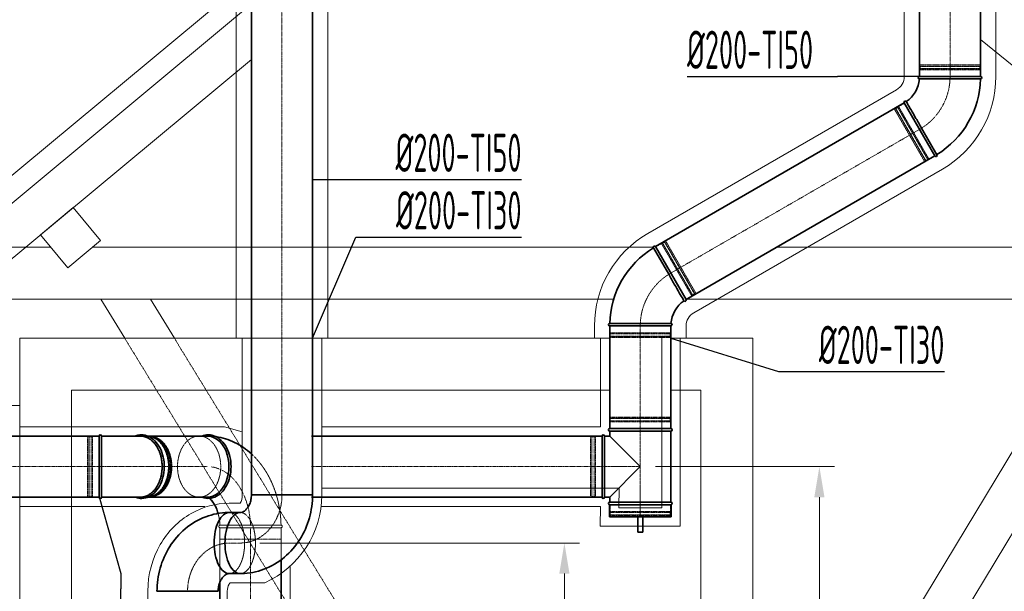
# Model space of a CAD drawing. Header units: millimetres. Extents: x 15940 to 92175, y -24684 to 227664.
# Tile 128 of 132: x 53210 to 56434, y 223901 to 225772. Entities that reach past the tile are written whole.
import ezdxf

# ---------------------------------------------------------------- set-up
doc = ezdxf.new("R2010")
doc.units = ezdxf.units.MM
doc.header["$LTSCALE"] = 0.05
for name, pattern in [('ACAD_ISO02W100', [15, 12, -3]), ('ACAD_ISO10W100', [18, 12, -3, 0, -3]), ('phl_thick', [0]), ('ČÁRKOVANÁ', [0.75, 0.5, -0.25])]:
    doc.linetypes.add(name, pattern=pattern)
doc.layers.get('0').update_dxf_attribs({"lineweight": 5})
for name, color, linetype, lineweight in [('VZT_05 ETA (ODVOD) - OBRYS', 6, 'Continuous', 35), ('VZT_06 ETA (ODVOD) - OSA', 6, 'ACAD_ISO10W100', 5), ('VZT_08 ETA (ODVOD) - SKRYTÉ', 6, 'ACAD_ISO02W100', 5), ('VZT_09 ODA (SÁNÍ) - OBRYS', 3, 'Continuous', 35), ('VZT_0D EHA (VÝFUK)', 14, 'Continuous', 35), ('VZT_10 ODA (SÁNÍ) - OSA', 3, 'ACAD_ISO10W100', 5), ('VZT_12 ODA (SÁNÍ) - SKRYTÉ', 3, 'ACAD_ISO02W100', 5), ('VZT_13 EHA (VÝFUK) - OBRYS', 14, 'Continuous', 35), ('VZT_14 EHA (VÝFUK) - OSA', 14, 'ACAD_ISO10W100', 5), ('VZT_50 POPIS - OBECNE', 7, 'Continuous', 13), ('VZT_60_KOTY - DIMENZE', 7, 'Continuous', 5), ('VZT_IZOLACE - TEPELNÁ', 6, 'IZOLACE TEPELNA', 5)]:
    doc.layers.add(name, color=color, linetype=linetype, lineweight=lineweight)
doc.layers.add('VZT_07 ETA (ODVOD) - NETISK', color=8, linetype='ACAD_ISO02W100', lineweight=5, plot=False)
doc.layers.add('VZT_15 EHA (VÝFUK) - NETISK', color=8, linetype='ACAD_ISO02W100', lineweight=5, plot=False)
doc.styles.add('EVORA_125', font='isocp.shx', dxfattribs={"width": 0.6, "height": 125})
doc.styles.get("Standard").update_dxf_attribs({"font": 'arial.ttf'})
doc.linetypes.add('IZOLACE TEPELNA', pattern='A,12.7,-1.5,["T",Standard,S=2.54,R=0,X=0,Y=-1.27],-3', length=17.2)

msp = doc.modelspace()

# ---------------------------------------------------------------- linework, layer by layer
at = {"color": 0, "linetype": 'Continuous', "lineweight": 0, "extrusion": (2.22045e-16, 1, -2.22045e-16)}
for p, q in [((53629.9, 224409.2), (53629.6, 224409.2)), ((53635.2, 224409.2), (53634.9, 224409.2)), ((53629.9, 224209.2), (53629.6, 224209.2)), ((53635.2, 224209.2), (53634.9, 224209.2))]:
    msp.add_line(p, q, dxfattribs=at)
at = {"color": 2, "linetype": 'Continuous', "lineweight": 0, "extrusion": (0, 1, -2.22045e-16)}
msp.add_line((53931.8, 224159.2), (53932.1, 224159.2), dxfattribs=at)
at = {"color": 0, "linetype": 'Continuous', "lineweight": 0}
msp.add_open_spline([(53605.8, 224209.2), (53605.8, 224209.2), (53605.8, 224209.2), (53605.8, 224209.2)], degree=3, dxfattribs=at)
at = {"layer": 'VZT_05 ETA (ODVOD) - OBRYS', "extrusion": (2.22045e-16, 1, -2.22045e-16)}
for p, q in [((53470.1, 224409.2), (53470.1, 224309.2)), ((53478.1, 224409.2), (53478.1, 224209.2)), ((53605.8, 224409.2), (53478.1, 224409.2)), ((53470.1, 224309.2), (53470.1, 224209.2)), ((53478.1, 224209.2), (53605.8, 224209.2))]:
    msp.add_line(p, q, dxfattribs=at)
at = {"layer": 'VZT_05 ETA (ODVOD) - OBRYS'}
for p, q in [((54065.9, 223331.3), (54065.9, 224004.1)), ((53865.9, 223331.3), (53865.9, 223931.9))]:
    msp.add_line(p, q, dxfattribs=at)
for points in [[(52691.5, 224409.2), (53470.1, 224409.2)], [(53629.3, 224409.2), (53824.3, 224409.2)], [(52691.5, 224209.2), (53470.1, 224209.2)], [(53629.3, 224209.2), (53824.3, 224209.2)]]:
    msp.add_lwpolyline(points, dxfattribs=at)
at = {"layer": 'VZT_05 ETA (ODVOD) - OBRYS', "extrusion": (-4.93038e-32, -2.22045e-16, -1)}
for centre, start, end in [((-53474.1, 224409.2), 0, 180), ((-53474.1, 224209.2), 180, 0)]:
    msp.add_arc(centre, 4, start, end, dxfattribs=at)
at = {"layer": 'VZT_05 ETA (ODVOD) - OBRYS'}
msp.add_ellipse((53824.5, 224309.4), major_axis=(0, -100), ratio=0.707107, start_param=0, end_param=3.141593, dxfattribs=at)
for points, knots in [([(53608.7, 224413.2), (53616.6, 224413.2), (53624.4, 224411.5), (53639.4, 224404.7), (53646.5, 224399.7), (53659.3, 224386.7), (53664.9, 224378.7), (53674.2, 224360.6), (53677.8, 224350.5), (53682.5, 224329.3), (53683.6, 224318.1), (53683.3, 224295.9), (53681.8, 224284.8), (53676.5, 224263.8), (53672.6, 224253.9), (53662.7, 224236.3), (53656.7, 224228.6), (53643.3, 224216.3), (53635.9, 224211.6), (53620.4, 224205.9), (53612.4, 224204.7), (53598.9, 224205.8), (53593.4, 224207.1), (53588.1, 224209.2)], [0, 0, 0, 0, 0.308376, 0.308376, 0.622113, 0.622113, 0.943381, 0.943381, 1.267532, 1.267532, 1.59202, 1.59202, 1.916452, 1.916452, 2.240944, 2.240944, 2.564931, 2.564931, 2.885391, 2.885391, 3.197704, 3.197704, 3.415135, 3.415135, 3.415135, 3.415135]), ([(53588.1, 224409.2), (53590, 224409.9), (53591.8, 224410.5), (53598.6, 224412.5), (53603.7, 224413.2), (53608.7, 224413.2)], [6.0096429, 6.0096429, 6.0096429, 6.0096429, 6.0843742, 6.0843742, 6.2831853, 6.2831853, 6.2831853, 6.2831853]), ([(53605.8, 224209.2), (53606.9, 224209.2), (53608, 224209.2), (53610.3, 224209.4), (53611.4, 224209.5), (53613.7, 224209.8), (53614.9, 224210), (53617.3, 224210.5), (53618.4, 224210.8), (53620.8, 224211.4), (53621.9, 224211.8), (53624.2, 224212.6), (53625.4, 224213.1), (53627.6, 224214), (53628.7, 224214.6), (53630.8, 224215.6), (53631.9, 224216.2), (53633.9, 224217.4), (53634.9, 224218), (53637, 224219.4), (53638, 224220.1), (53640, 224221.7), (53641.1, 224222.5), (53643.1, 224224.2), (53644.1, 224225.1), (53646.1, 224227), (53647.1, 224228), (53649, 224230), (53649.9, 224231), (53651.7, 224233.1), (53652.6, 224234.1), (53654.2, 224236.3), (53655, 224237.4), (53656.6, 224239.6), (53657.4, 224240.7), (53658.9, 224243.1), (53659.6, 224244.3), (53661.1, 224246.9), (53661.9, 224248.2), (53663.3, 224250.9), (53664, 224252.2), (53665.3, 224255), (53665.9, 224256.5), (53667.1, 224259.3), (53667.7, 224260.8), (53668.8, 224263.7), (53669.3, 224265.2), (53670.3, 224268.1), (53670.7, 224269.5), (53671.6, 224272.4), (53672, 224273.8), (53672.7, 224276.8), (53673.1, 224278.4), (53673.8, 224281.5), (53674.1, 224283.2), (53674.7, 224286.4), (53674.9, 224288), (53675.4, 224291.3), (53675.6, 224293), (53676, 224296.3), (53676.1, 224298), (53676.3, 224301.2), (53676.4, 224302.9), (53676.5, 224306.1), (53676.5, 224307.7), (53676.5, 224309.2), (53676.5, 224310.7), (53676.5, 224312.3), (53676.4, 224315.5), (53676.3, 224317.1), (53676.1, 224320.4), (53676, 224322.1), (53675.6, 224325.4), (53675.4, 224327.1), (53674.9, 224330.3), (53674.7, 224332), (53674.1, 224335.2), (53673.8, 224336.8), (53673.1, 224340), (53672.7, 224341.5), (53672, 224344.6), (53671.6, 224346), (53670.7, 224348.9), (53670.3, 224350.3), (53669.3, 224353.2), (53668.8, 224354.7), (53667.7, 224357.6), (53667.1, 224359.1), (53665.9, 224361.9), (53665.3, 224363.3), (53664, 224366.1), (53663.3, 224367.5), (53661.9, 224370.2), (53661.1, 224371.5), (53659.6, 224374.1), (53658.9, 224375.3), (53657.4, 224377.7), (53656.6, 224378.8), (53655, 224381), (53654.2, 224382.1), (53652.6, 224384.2), (53651.7, 224385.3), (53649.9, 224387.4), (53649, 224388.4), (53647.1, 224390.4), (53646.1, 224391.4), (53644.1, 224393.3), (53643.1, 224394.2), (53641.1, 224395.9), (53640, 224396.7), (53638, 224398.3), (53637, 224399), (53634.9, 224400.4), (53633.9, 224401), (53631.9, 224402.2), (53630.8, 224402.7), (53628.7, 224403.8), (53627.6, 224404.3), (53625.4, 224405.3), (53624.2, 224405.8), (53621.9, 224406.6), (53620.8, 224406.9), (53618.4, 224407.6), (53617.3, 224407.9), (53614.9, 224408.4), (53613.7, 224408.6), (53611.4, 224408.9), (53610.3, 224409), (53608, 224409.2), (53606.9, 224409.2), (53605.8, 224409.2)], [-148.058014, -148.058014, -148.058014, -148.058014, -143.505913, -143.505913, -138.87378, -138.87378, -134.241647, -134.241647, -129.609514, -129.609514, -124.977381, -124.977381, -120.345248, -120.345248, -115.713115, -115.713115, -111.080982, -111.080982, -106.451331, -106.451331, -101.82168, -101.82168, -97.192029, -97.192029, -92.562378, -92.562378, -87.932727, -87.932727, -83.303076, -83.303076, -78.673425, -78.673425, -74.043774, -74.043774, -69.415617, -69.415617, -64.787461, -64.787461, -60.159305, -60.159305, -55.531148, -55.531148, -50.902992, -50.902992, -46.274836, -46.274836, -41.646679, -41.646679, -37.018523, -37.018523, -32.391208, -32.391208, -27.763892, -27.763892, -23.136577, -23.136577, -18.509262, -18.509262, -13.881946, -13.881946, -9.254631, -9.254631, -4.627315, -4.627315, 0, 0, 0, 4.627315, 4.627315, 9.254631, 9.254631, 13.881946, 13.881946, 18.509262, 18.509262, 23.136577, 23.136577, 27.763892, 27.763892, 32.391208, 32.391208, 37.018523, 37.018523, 41.646679, 41.646679, 46.274836, 46.274836, 50.902992, 50.902992, 55.531148, 55.531148, 60.159305, 60.159305, 64.787461, 64.787461, 69.415617, 69.415617, 74.043774, 74.043774, 78.673425, 78.673425, 83.303076, 83.303076, 87.932727, 87.932727, 92.562378, 92.562378, 97.192029, 97.192029, 101.82168, 101.82168, 106.451331, 106.451331, 111.080982, 111.080982, 115.713115, 115.713115, 120.345248, 120.345248, 124.977381, 124.977381, 129.609514, 129.609514, 134.241647, 134.241647, 138.87378, 138.87378, 143.505913, 143.505913, 148.058014, 148.058014, 148.058014, 148.058014]), ([(53806.8, 224209.4), (53807.2, 224209.2), (53807.6, 224209), (53815.7, 224206), (53823.7, 224204.9), (53839.5, 224206.1), (53847.2, 224208.5), (53861.9, 224216.4), (53868.8, 224222), (53881, 224236), (53886.3, 224244.5), (53894.8, 224263.3), (53898, 224273.7), (53901.8, 224295.3), (53902.4, 224306.5), (53901.2, 224328.7), (53899.3, 224339.6), (53893.1, 224360.1), (53888.8, 224369.7), (53878.2, 224386.5), (53871.9, 224393.7), (53857.9, 224404.9), (53850.3, 224409), (53837.5, 224412.6), (53832.4, 224413.4), (53827.3, 224413.4)], [2.86805, 2.86805, 2.86805, 2.86805, 2.885391, 2.885391, 3.197704, 3.197704, 3.506297, 3.506297, 3.821613, 3.821613, 4.143743, 4.143743, 4.468055, 4.468055, 4.79253, 4.79253, 5.116967, 5.116967, 5.441453, 5.441453, 5.765127, 5.765127, 6.084374, 6.084374, 6.283185, 6.283185, 6.283185, 6.283185]), ([(53968.9, 224351), (53952.6, 224365.9), (53934.2, 224378.8), (53894.6, 224397.9), (53873.8, 224404.4), (53852.3, 224407.4)], [5.7084372, 5.7084372, 5.7084372, 5.7084372, 5.9535985, 5.9535985, 6.1846036, 6.1846036, 6.1846036, 6.1846036]), ([(53859.7, 224156), (53857.9, 224162.5), (53855.7, 224168.6), (53850.1, 224181.6), (53846.4, 224188), (53839.3, 224198.1), (53835.8, 224201.8), (53832.4, 224204.7), (53831.9, 224205.1), (53831.5, 224205.5)], [5.0896434, 5.0896434, 5.0896434, 5.0896434, 5.2617938, 5.2617938, 5.4978056, 5.4978056, 5.7329161, 5.7329161, 5.7745578, 5.7745578, 5.7745578, 5.7745578])]:
    msp.add_open_spline(points, degree=3, knots=knots, dxfattribs=at)
for points in [[(53605.8, 224409.2), (53605.8, 224409.2), (53605.8, 224409.2), (53605.8, 224409.2)], [(53827.3, 224413.4), (53820.4, 224413.4), (53813.4, 224412), (53806.8, 224409.4)]]:
    msp.add_open_spline(points, degree=3, dxfattribs=at)
at = {"layer": 'VZT_06 ETA (ODVOD) - OSA', "ltscale": 5}
msp.add_line((53965.9, 224109.4), (53965.9, 223331.3), dxfattribs=at)
for points in [[(53470.1, 224309.2), (52691.5, 224309.2)], [(53635.2, 224309.2), (53470.1, 224309.2)], [(53824.3, 224309.2), (53629.3, 224309.2)]]:
    msp.add_lwpolyline(points, dxfattribs=at)
at = {"layer": 'VZT_06 ETA (ODVOD) - OSA', "ltscale": 0.3}
msp.add_open_spline([(53965.9, 224115.3), (53965.7, 224122.4), (53965.3, 224129.4), (53963.8, 224145.1), (53962.5, 224153.7), (53959.9, 224167.5), (53958.7, 224172.7), (53956, 224183.1), (53954.6, 224188.1), (53950.6, 224200.4), (53947.9, 224207.5), (53943, 224218.5), (53941.1, 224222.7), (53937.2, 224230.3), (53935.3, 224233.8), (53931.3, 224240.6), (53929.2, 224243.9), (53924.8, 224250.4), (53922.5, 224253.6), (53917.3, 224260.4), (53914.2, 224264.1), (53910.1, 224268.5), (53909.2, 224269.6), (53907.9, 224270.9), (53907.6, 224271.2), (53906.9, 224271.9), (53906.6, 224272.2), (53905.6, 224273.2), (53905, 224273.8), (53903, 224275.7), (53901.6, 224277), (53897.6, 224280.6), (53894.8, 224282.9), (53887.7, 224288.4), (53883.4, 224291.3), (53877.1, 224295), (53875.2, 224296.1), (53872.4, 224297.5), (53871.5, 224298), (53870.1, 224298.7), (53869.7, 224298.9), (53868.8, 224299.3), (53868.3, 224299.5), (53867, 224300.1), (53866.1, 224300.5), (53863.4, 224301.7), (53861.6, 224302.4), (53856, 224304.4), (53852.3, 224305.5), (53845.2, 224307.3), (53841.8, 224307.9), (53838.4, 224308.4)], degree=3, knots=[4.741943, 4.741943, 4.741943, 4.741943, 4.848279, 4.848279, 4.979787, 4.979787, 5.062123, 5.062123, 5.14446, 5.14446, 5.264913, 5.264913, 5.339441, 5.339441, 5.405902, 5.405902, 5.472364, 5.472364, 5.540117, 5.540117, 5.624615, 5.624615, 5.649715, 5.649715, 5.658214, 5.658214, 5.666714, 5.666714, 5.683713, 5.683713, 5.717712, 5.717712, 5.78571, 5.78571, 5.88802, 5.88802, 5.930794, 5.930794, 5.951584, 5.951584, 5.961616, 5.961616, 5.971648, 5.971648, 5.991712, 5.991712, 6.03184, 6.03184, 6.112095, 6.112095, 6.184604, 6.184604, 6.184604, 6.184604], dxfattribs=at)
at = {"layer": 'VZT_07 ETA (ODVOD) - NETISK', "ltscale": 0.4, "extrusion": (2.22045e-16, 1, -2.22045e-16)}
for p, q in [((53432.1, 224408.2), (53432.1, 224309.2)), ((53436.1, 224408.2), (53432.1, 224408.2)), ((53436.1, 224408.2), (53436.1, 224309.2)), ((53436.6, 224407.2), (53436.1, 224407.2)), ((53436.6, 224409.2), (53436.6, 224309.2)), ((53437.1, 224409.2), (53436.6, 224409.2)), ((53437.1, 224409.2), (53437.1, 224309.2)), ((53444.1, 224407.2), (53437.1, 224407.2)), ((53444.1, 224409.2), (53444.1, 224309.2)), ((53444.6, 224409.2), (53444.1, 224409.2)), ((53444.6, 224409.2), (53444.6, 224309.2)), ((53448.1, 224407.2), (53444.6, 224407.2)), ((53448.1, 224408.2), (53448.1, 224309.2)), ((53470.1, 224408.2), (53448.1, 224408.2)), ((53432.1, 224309.2), (53432.1, 224210.2)), ((53436.1, 224309.2), (53436.1, 224210.2)), ((53436.6, 224309.2), (53436.6, 224209.2)), ((53437.1, 224309.2), (53437.1, 224209.2)), ((53444.1, 224309.2), (53444.1, 224209.2)), ((53444.6, 224309.2), (53444.6, 224209.2)), ((53448.1, 224309.2), (53448.1, 224210.2)), ((53436.1, 224210.2), (53432.1, 224210.2)), ((53436.6, 224211.2), (53436.1, 224211.2)), ((53437.1, 224209.2), (53436.6, 224209.2)), ((53444.1, 224211.2), (53437.1, 224211.2)), ((53444.6, 224209.2), (53444.1, 224209.2)), ((53448.1, 224211.2), (53444.6, 224211.2)), ((53470.1, 224210.2), (53448.1, 224210.2))]:
    msp.add_line(p, q, dxfattribs=at)
at = {"layer": 'VZT_07 ETA (ODVOD) - NETISK', "ltscale": 0.4}
for p, q in [((53824.5, 224409.4), (53797.6, 224409.4)), ((53824.5, 224209.4), (53797.6, 224209.4)), ((53865.9, 224109.4), (53865.9, 224071.4)), ((54065.9, 224109.4), (54065.9, 224071.4)), ((53865.9, 224071.4), (54036.6, 224071.4)), ((54036.6, 224071.4), (54065.9, 224071.4))]:
    msp.add_line(p, q, dxfattribs=at)
for centre, major_axis, start_param, end_param in [((53629.6, 224309.2), (0, 100), -1.570796, 0.003965), ((53629.9, 224309.2), (0, 100), -1.570796, 0), ((53627.1, 224309.2), (0, 99), -1.570796, -0.073723), ((53634.9, 224309.2), (0, 100), -1.570796, 0.035007), ((53635.2, 224309.2), (0, 100), -1.570796, 0), ((53629.6, 224309.2), (0, 98), -1.570796, -0.272682), ((53634.9, 224309.2), (0, 98), -1.570796, -0.255692), ((53638.4, 224309.2), (0, 99), -1.570796, -0.201988), ((53797.6, 224309.4), (0, -100), -1.570796, 4.712389), ((53629.6, 224309.2), (0, -100), -0.003965, 1.570796), ((53629.9, 224309.2), (0, -100), 0, 1.570796), ((53627.1, 224309.2), (0, -99), 0.073723, 1.570796), ((53634.9, 224309.2), (0, -100), -0.035007, 1.570796), ((53635.2, 224309.2), (0, -100), 0, 1.570796), ((53629.6, 224309.2), (0, -98), 0.272682, 1.570796), ((53634.9, 224309.2), (0, -98), 0.255692, 1.570796), ((53638.4, 224309.2), (0, -99), 0.201988, 1.570796)]:
    msp.add_ellipse(centre, major_axis=major_axis, ratio=0.707107, start_param=start_param, end_param=end_param, dxfattribs=at)
at = {"layer": 'VZT_08 ETA (ODVOD) - SKRYTÉ'}
for p, q in [((53865.9, 224109.4), (54036.6, 224109.4)), ((53865.9, 223931.9), (53865.9, 224109.4)), ((54036.6, 224117.4), (54065.9, 224117.4)), ((54036.6, 224109.4), (54065.9, 224109.4)), ((54065.9, 224004.1), (54065.9, 224109.4))]:
    msp.add_line(p, q, dxfattribs=at)
for centre, start, end in [((53865.9, 224113.4), 92.5083, 270), ((54065.9, 224113.4), 270, 90)]:
    msp.add_arc(centre, 4, start, end, dxfattribs=at)
for points, knots in [([(54065.8, 224117.4), (54065.3, 224144.7), (54061.8, 224171.9), (54048.9, 224224.8), (54039.5, 224250.3), (54014.5, 224298.2), (53998.9, 224320.5), (53976.5, 224343.8), (53972.8, 224347.5), (53968.9, 224351)], [4.7419434, 4.7419434, 4.7419434, 4.7419434, 5.0448572, 5.0448572, 5.347771, 5.347771, 5.6506848, 5.6506848, 5.7084372, 5.7084372, 5.7084372, 5.7084372]), ([(53865.8, 224117.4), (53865.3, 224127.9), (53863.9, 224138.3), (53861.1, 224150.7), (53860.4, 224153.4), (53859.7, 224156)], [4.7743079, 4.7743079, 4.7743079, 4.7743079, 5.0198303, 5.0198303, 5.0896434, 5.0896434, 5.0896434, 5.0896434]), ([(53865.8, 224117.4), (53865.7, 224117.3), (53868, 224117.3), (53877.2, 224117.3), (53884.3, 224117.3), (53902.2, 224117.3), (53912.9, 224117.3), (53936.6, 224117.3), (53949.4, 224117.3), (53975.4, 224117.4), (53988.4, 224117.4), (54012.8, 224117.4), (54024.1, 224117.4), (54034.7, 224117.4), (54035.6, 224117.4), (54036.6, 224117.4)], [236.297504, 236.297504, 236.297504, 236.297504, 273.721472, 273.721472, 312.806301, 312.806301, 351.735982, 351.735982, 390.710875, 390.710875, 429.832624, 429.832624, 468.991563, 468.991563, 473.053633, 473.053633, 473.053633, 473.053633])]:
    msp.add_open_spline(points, degree=3, knots=knots, dxfattribs=at)
at = {"layer": 'VZT_09 ODA (SÁNÍ) - OBRYS'}
for p, q in [((54168.9, 224217.2), (54168.9, 226081.4)), ((53968.9, 224217.2), (53968.9, 225915.1))]:
    msp.add_line(p, q, dxfattribs=at)
at = {"layer": 'VZT_09 ODA (SÁNÍ) - OBRYS', "extrusion": (0, 1, -2.22045e-16)}
for p, q in [((53968.9, 224217.2), (54155.5, 224217.2)), ((54155.5, 224217.2), (54168.9, 224217.2)), ((53896.6, 224159.2), (53931.8, 224159.2)), ((53896.6, 223959.2), (53932.1, 223959.2)), ((53859.7, 223901.2), (53659.7, 223901.2))]:
    msp.add_line(p, q, dxfattribs=at)
at = {"layer": 'VZT_09 ODA (SÁNÍ) - OBRYS', "extrusion": (2.18953e-47, -2.22045e-16, -1)}
for centre in [(53896.6, 224059.2), (53932.1, 224059.2)]:
    msp.add_ellipse(centre, major_axis=(0, 100), ratio=0.5, start_param=-1.570804, end_param=0, dxfattribs=at)
at = {"layer": 'VZT_09 ODA (SÁNÍ) - OBRYS'}
for centre in [(53896.6, 224059.2), (53932.1, 224059.2)]:
    msp.add_ellipse(centre, major_axis=(0, -100), ratio=0.5, start_param=-1.570796, end_param=0.006008, dxfattribs=at)
for points, knots in [([(53968.9, 224217.2), (53968.9, 224211.8), (53968.4, 224206.4), (53966.3, 224196), (53964.8, 224191.1), (53960.9, 224182.1), (53958.6, 224178), (53953.5, 224171), (53950.7, 224168), (53944.8, 224163.2), (53941.9, 224161.5), (53936.6, 224159.6), (53934.3, 224159.2), (53932.1, 224159.2), (53932.1, 224159.2), (53932.1, 224159.2)], [1.570796, 1.570796, 1.570796, 1.570796, 1.798538, 1.798538, 2.027933, 2.027933, 2.26413, 2.26413, 2.519319, 2.519319, 2.827152, 2.827152, 3.141311, 3.141311, 3.141593, 3.141593, 3.141593, 3.141593]), ([(54168.9, 224217.2), (54168.9, 224191.6), (54165.4, 224166), (54151.5, 224116.6), (54141.1, 224092.9), (54113.7, 224049.3), (54096.7, 224029.5), (54056.9, 223996.1), (54034.1, 223982.5), (53986.2, 223964.6), (53961.3, 223959.7), (53934.9, 223959.2), (53933.5, 223959.2), (53932.1, 223959.2)], [1.570796, 1.570796, 1.570796, 1.570796, 1.884956, 1.884956, 2.199115, 2.199115, 2.513274, 2.513274, 2.827433, 2.827433, 3.125091, 3.125091, 3.141593, 3.141593, 3.141593, 3.141593]), ([(53659.7, 223901.2), (53659.7, 223926.8), (53663.2, 223952.4), (53677.1, 224001.8), (53687.5, 224025.5), (53715, 224069.1), (53732, 224088.9), (53771.8, 224122.3), (53794.6, 224135.9), (53842.5, 224153.8), (53867.4, 224158.7), (53893.8, 224159.2), (53895.2, 224159.2), (53896.6, 224159.2)], [4.712389, 4.712389, 4.712389, 4.712389, 5.026548, 5.026548, 5.340708, 5.340708, 5.654867, 5.654867, 5.969026, 5.969026, 6.266684, 6.266684, 6.283185, 6.283185, 6.283185, 6.283185]), ([(53859.7, 223901.2), (53859.7, 223906.6), (53860.3, 223912), (53862.4, 223922.4), (53863.9, 223927.3), (53867.7, 223936.3), (53870.1, 223940.4), (53875.2, 223947.4), (53878, 223950.4), (53883.8, 223955.2), (53886.8, 223956.9), (53892.1, 223958.8), (53894.3, 223959.2), (53896.6, 223959.2), (53896.6, 223959.2), (53896.6, 223959.2)], [4.712389, 4.712389, 4.712389, 4.712389, 4.940131, 4.940131, 5.169526, 5.169526, 5.405723, 5.405723, 5.660911, 5.660911, 5.968745, 5.968745, 6.282904, 6.282904, 6.283185, 6.283185, 6.283185, 6.283185])]:
    msp.add_open_spline(points, degree=3, knots=knots, dxfattribs=at)
at = {"layer": 'VZT_0D EHA (VÝFUK)'}
for p, q in [((55233.8, 224094.7), (55233.8, 224144.7)), ((55249.8, 224144.7), (55249.8, 224094.7)), ((55249.8, 224094.7), (55233.8, 224094.7))]:
    msp.add_line(p, q, dxfattribs=at)
at = {"layer": 'VZT_10 ODA (SÁNÍ) - OSA', "ltscale": 5}
msp.add_line((54068.9, 226375.4), (54068.9, 224217.2), dxfattribs=at)
msp.add_lwpolyline([(53896.6, 224059.2), (53932.1, 224059.2)], dxfattribs=at)
for points, knots in [([(54068.9, 224217.2), (54068.9, 224211.5), (54068.7, 224205.9), (54067.5, 224193.3), (54066.4, 224186.4), (54064, 224174.9), (54062.8, 224170.3), (54060.1, 224161.3), (54058.6, 224156.9), (54054.5, 224146.3), (54051.7, 224140.2), (54046.9, 224131.1), (54045, 224127.9), (54042.3, 224123.5), (54041.4, 224122.2), (54039.7, 224119.6), (54038.8, 224118.3), (54036.1, 224114.5), (54034.3, 224112.1), (54028.5, 224104.9), (54024.3, 224100.3), (54018, 224094.2), (54016, 224092.3), (54012.5, 224089.3), (54011.1, 224088.1), (54008.1, 224085.8), (54006.6, 224084.7), (54002.1, 224081.4), (53999, 224079.3), (53992.5, 224075.4), (53989.1, 224073.5), (53983.3, 224070.6), (53980.9, 224069.6), (53977.2, 224068), (53975.9, 224067.5), (53974, 224066.8), (53973.4, 224066.6), (53972.2, 224066.1), (53971.6, 224065.9), (53969.8, 224065.3), (53968.7, 224064.9), (53965.1, 224063.8), (53962.7, 224063.2), (53955.4, 224061.4), (53950.4, 224060.5), (53943.5, 224059.7), (53941.5, 224059.6), (53938.3, 224059.4), (53937.2, 224059.3), (53935.3, 224059.2), (53934.5, 224059.2), (53933.2, 224059.2), (53932.7, 224059.2), (53932.1, 224059.2)], [1.570796, 1.570796, 1.570796, 1.570796, 1.678218, 1.678218, 1.81137, 1.81137, 1.90199, 1.90199, 1.992609, 1.992609, 2.122781, 2.122781, 2.194954, 2.194954, 2.226049, 2.226049, 2.257143, 2.257143, 2.319332, 2.319332, 2.44371, 2.44371, 2.500511, 2.500511, 2.539598, 2.539598, 2.578685, 2.578685, 2.65686, 2.65686, 2.739373, 2.739373, 2.794989, 2.794989, 2.826175, 2.826175, 2.839736, 2.839736, 2.853297, 2.853297, 2.880419, 2.880419, 2.934664, 2.934664, 3.043152, 3.043152, 3.087359, 3.087359, 3.112854, 3.112854, 3.129174, 3.129174, 3.141593, 3.141593, 3.141593, 3.141593]), ([(53759.7, 223901.2), (53759.7, 223906.8), (53760, 223912.5), (53761.2, 223925.1), (53762.2, 223932), (53764.7, 223943.5), (53765.8, 223948.1), (53768.5, 223957.1), (53770, 223961.5), (53774.2, 223972.1), (53777, 223978.2), (53781.8, 223987.3), (53783.6, 223990.5), (53786.4, 223994.9), (53787.2, 223996.2), (53788.9, 223998.8), (53789.8, 224000), (53792.5, 224003.8), (53794.4, 224006.3), (53800.2, 224013.5), (53804.3, 224018.1), (53810.7, 224024.2), (53812.7, 224026), (53816.2, 224029.1), (53817.6, 224030.2), (53820.5, 224032.6), (53822, 224033.7), (53826.6, 224037), (53829.7, 224039.1), (53836.2, 224043), (53839.6, 224044.9), (53845.4, 224047.7), (53847.8, 224048.8), (53851.5, 224050.4), (53852.8, 224050.9), (53854.7, 224051.6), (53855.3, 224051.8), (53856.5, 224052.3), (53857.1, 224052.5), (53858.8, 224053.1), (53860, 224053.4), (53863.6, 224054.5), (53866, 224055.2), (53873.3, 224057), (53878.2, 224057.9), (53885.2, 224058.7), (53887.2, 224058.8), (53890.4, 224059), (53891.6, 224059.1), (53893.5, 224059.2), (53894.2, 224059.2), (53895.5, 224059.2), (53896, 224059.2), (53896.6, 224059.2)], [4.712389, 4.712389, 4.712389, 4.712389, 4.819811, 4.819811, 4.952963, 4.952963, 5.043583, 5.043583, 5.134202, 5.134202, 5.264374, 5.264374, 5.336547, 5.336547, 5.367642, 5.367642, 5.398736, 5.398736, 5.460925, 5.460925, 5.585303, 5.585303, 5.642104, 5.642104, 5.68119, 5.68119, 5.720276, 5.720276, 5.798447, 5.798447, 5.880968, 5.880968, 5.9366, 5.9366, 5.967779, 5.967779, 5.981326, 5.981326, 5.994874, 5.994874, 6.021969, 6.021969, 6.076159, 6.076159, 6.184539, 6.184539, 6.228782, 6.228782, 6.255023, 6.255023, 6.271341, 6.271341, 6.283185, 6.283185, 6.283185, 6.283185])]:
    msp.add_open_spline(points, degree=3, knots=knots, dxfattribs=at)
at = {"layer": 'VZT_12 ODA (SÁNÍ) - SKRYTÉ', "ltscale": 2, "extrusion": (0, -2.22045e-16, -1)}
for centre in [(53896.6, 224059.2), (53932.1, 224059.2)]:
    msp.add_ellipse(centre, major_axis=(0, 100), ratio=0.5, start_param=0, end_param=3.141593, dxfattribs=at)
at = {"layer": 'VZT_13 EHA (VÝFUK) - OBRYS'}
for p, q in [((56156, 225586.2), (56156, 226141.4)), ((56356, 225586.2), (56356, 225975.1)), ((56156, 225586.2), (56356, 225586.2)), ((56256, 225578.2), (56356, 225578.2)), ((56206, 225326.3), (56106, 225499.6)), ((56162.9, 225417), (56213, 225330.3)), ((55291.8, 225029.4), (55391.8, 224856.2)), ((55334.9, 224938.8), (55284.8, 225025.4)), ((55241.9, 224777.6), (55141.8, 224777.6)), ((55341.8, 224769.6), (55141.8, 224769.6)), ((55341.8, 224433.7), (55141.8, 224433.7)), ((55141.8, 224425.7), (55341.8, 224425.7)), ((55141.8, 224409.2), (55141.8, 224425.7)), ((55341.8, 224192.7), (55341.8, 224425.7)), ((55116.8, 224409.2), (55116.8, 224209.2)), ((55124.8, 224209.2), (55124.8, 224409.2)), ((55141.8, 224409.2), (55124.8, 224409.2)), ((55241.8, 224309.2), (55141.8, 224409.2)), ((55141.8, 224209.2), (55241.8, 224309.2)), ((55141.8, 224209.2), (55124.8, 224209.2)), ((55141.8, 224192.7), (55141.8, 224209.2)), ((55341.8, 224192.7), (55141.8, 224192.7)), ((55140.8, 224184.7), (55342.8, 224184.7)), ((55140.8, 224184.7), (55140.8, 224144.7)), ((55141.8, 224184.7), (55341.8, 224184.7)), ((55342.8, 224184.7), (55342.8, 224144.7)), ((55140.8, 224144.7), (55342.8, 224144.7))]:
    msp.add_line(p, q, dxfattribs=at)
for points in [[(55291.8, 225029.4), (56106, 225499.6)], [(55391.8, 224856.2), (56206, 225326.3)], [(55141.8, 224433.7), (55141.8, 224769.6)], [(55341.8, 224433.7), (55341.8, 224769.6)], [(55116.8, 224409.2), (54165.7, 224409.2)], [(55116.8, 224209.2), (54165.7, 224209.2)]]:
    msp.add_lwpolyline(points, dxfattribs=at)
for centre, radius, start, end in [((56056, 225586.2), 100, 304.5812, 355.4188), ((56156, 225582.2), 4, 90, 265.4188), ((56056, 225586.2), 300, 301.5281, 358.4719), ((56356, 225582.2), 4, 270, 90), ((56109.5, 225501.6), 4, 34.5812, 210), ((56209.5, 225328.3), 4, 210, 30), ((55288.3, 225027.4), 4, 30, 210), ((55441.8, 224769.6), 300, 121.5281, 178.4719), ((55441.8, 224769.6), 100, 124.5812, 175.4188), ((55388.3, 224854.2), 4, 214.5812, 30), ((55141.8, 224773.6), 4, 90, 270), ((55341.8, 224773.6), 4, 270, 85.4188), ((55141.8, 224429.7), 4, 90, 270), ((55341.8, 224429.7), 4, 270, 90), ((55120.8, 224409.2), 4, 0, 180), ((55120.8, 224209.2), 4, 180, 0), ((55141.8, 224188.7), 4, 90, 270), ((55341.8, 224188.7), 4, 270, 90)]:
    msp.add_arc(centre, radius, start, end, dxfattribs=at)
for points, knots in [([(56155.7, 225578.2), (56155.7, 225578.2), (56157.9, 225578.2), (56166.9, 225578.2), (56173.8, 225578.2), (56191.6, 225578.2), (56202.3, 225578.2), (56226, 225578.2), (56238.9, 225578.2), (56253.3, 225578.2), (56254.6, 225578.2), (56256, 225578.2)], [315.294186, 315.294186, 315.294186, 315.294186, 351.735982, 351.735982, 390.710875, 390.710875, 429.832624, 429.832624, 468.991563, 468.991563, 473.053633, 473.053633, 473.053633, 473.053633]), ([(56162.9, 225417), (56156.6, 225427.9), (56150.4, 225438.8), (56138.4, 225459.5), (56132.9, 225469.1), (56123.5, 225485.4), (56119.7, 225491.9), (56114.4, 225501), (56113, 225503.5), (56112.8, 225503.8), (56112.8, 225503.8), (56112.8, 225503.8)], [157.533456, 157.533456, 157.533456, 157.533456, 195.393508, 195.393508, 234.551342, 234.551342, 273.721472, 273.721472, 312.806301, 312.806301, 315.294186, 315.294186, 315.294186, 315.294186]), ([(55334.9, 224938.8), (55341.2, 224927.8), (55347.4, 224917), (55359.4, 224896.3), (55364.9, 224886.7), (55374.3, 224870.4), (55378.1, 224863.9), (55383.4, 224854.8), (55384.8, 224852.3), (55385, 224852), (55385, 224852), (55385, 224852)], [157.533456, 157.533456, 157.533456, 157.533456, 195.393508, 195.393508, 234.551342, 234.551342, 273.721472, 273.721472, 312.806301, 312.806301, 315.294186, 315.294186, 315.294186, 315.294186]), ([(55342.1, 224777.6), (55342.1, 224777.6), (55339.9, 224777.6), (55330.9, 224777.6), (55324, 224777.6), (55306.2, 224777.6), (55295.5, 224777.6), (55271.8, 224777.6), (55259, 224777.6), (55244.6, 224777.6), (55243.2, 224777.6), (55241.9, 224777.6)], [315.294186, 315.294186, 315.294186, 315.294186, 351.735982, 351.735982, 390.710875, 390.710875, 429.832624, 429.832624, 468.991563, 468.991563, 473.053633, 473.053633, 473.053633, 473.053633])]:
    msp.add_open_spline(points, degree=3, knots=knots, dxfattribs=at)
at = {"layer": 'VZT_14 EHA (VÝFUK) - OSA', "ltscale": 5}
msp.add_line((56256, 226445.4), (56256, 225586.2), dxfattribs=at)
at = {"layer": 'VZT_14 EHA (VÝFUK) - OSA', "ltscale": 0.3}
for points in [[(56256, 225586.2), (56256, 225586.2, -0.267949), (56156, 225413, -0.267949)], [(55241.8, 224769.6), (55241.8, 224769.6, -0.267949), (55341.8, 224942.8, -0.267949)]]:
    msp.add_lwpolyline(points, format="xyb", dxfattribs=at)
at = {"layer": 'VZT_14 EHA (VÝFUK) - OSA', "ltscale": 5}
for points in [[(56156, 225413), (55341.8, 224942.8)], [(55241.8, 224769.6), (55241.8, 224433.7)], [(54165.7, 224309.2), (55116.8, 224309.2)]]:
    msp.add_lwpolyline(points, dxfattribs=at)
at = {"layer": 'VZT_14 EHA (VÝFUK) - OSA', "ltscale": 0.3}
for points in [[(55241.8, 224184.7), (55241.8, 224433.7)], [(55116.8, 224309.2), (55241.8, 224309.2)]]:
    msp.add_lwpolyline(points, dxfattribs=at)
at = {"layer": 'VZT_14 EHA (VÝFUK) - OSA'}
msp.add_lwpolyline([(55241.8, 224184.7), (55241.8, 224144.7)], dxfattribs=at)
at = {"layer": 'VZT_15 EHA (VÝFUK) - NETISK', "ltscale": 0.4}
for p, q in [((56156, 225619.7), (56356, 225619.7)), ((56156, 225619.2), (56156, 225619.7)), ((56156, 225619.2), (56356, 225619.2)), ((56156, 225612.2), (56356, 225612.2)), ((56156, 225611.7), (56156, 225612.2)), ((56156, 225611.7), (56356, 225611.7)), ((56157, 225624.2), (56355, 225624.2)), ((56157, 225620.2), (56157, 225624.2)), ((56157, 225620.2), (56355, 225620.2)), ((56157, 225608.2), (56355, 225608.2)), ((56157, 225586.2), (56157, 225608.2)), ((56158, 225619.7), (56158, 225620.2)), ((56158, 225612.2), (56158, 225619.2)), ((56158, 225608.2), (56158, 225611.7)), ((56354, 225619.7), (56354, 225620.2)), ((56354, 225612.2), (56354, 225619.2)), ((56354, 225608.2), (56354, 225611.7)), ((56355, 225620.2), (56355, 225624.2)), ((56355, 225586.2), (56355, 225608.2)), ((56356, 225619.2), (56356, 225619.7)), ((56356, 225611.7), (56356, 225612.2)), ((56073.6, 225479.7), (56077.1, 225481.7)), ((56073.6, 225479.7), (56172.6, 225308.2)), ((56077, 225482.8), (56077.5, 225483.1)), ((56077, 225482.8), (56177, 225309.6)), ((56077.1, 225481.7), (56176.1, 225310.2)), ((56077.5, 225483.1), (56177.5, 225309.8)), ((56077.6, 225480.8), (56078, 225481.1)), ((56078.5, 225481.3), (56084.5, 225484.8)), ((56083.5, 225486.6), (56084, 225486.8)), ((56083.5, 225486.6), (56183.5, 225313.3)), ((56084, 225486.8), (56184, 225313.6)), ((56085, 225485.1), (56088, 225486.8)), ((56087.5, 225487.7), (56106.5, 225498.7)), ((56087.5, 225487.7), (56186.5, 225316.2)), ((56186.5, 225316.2), (56205.5, 225327.2)), ((56172.6, 225308.2), (56176.1, 225310.2)), ((56175.6, 225311.1), (56176, 225311.3)), ((56176.5, 225311.6), (56182.5, 225315.1)), ((56177, 225309.6), (56177.5, 225309.8)), ((56183, 225315.3), (56186, 225317.1)), ((56183.5, 225313.3), (56184, 225313.6)), ((55311.3, 225039.6), (55292.3, 225028.6)), ((55410.3, 224868.1), (55311.3, 225039.6)), ((55314.9, 225040.4), (55311.8, 225038.7)), ((55314.3, 225042.4), (55313.9, 225042.2)), ((55413.9, 224869), (55313.9, 225042.2)), ((55414.3, 224869.2), (55314.3, 225042.4)), ((55321.4, 225044.2), (55315.3, 225040.7)), ((55320.8, 225046.2), (55320.4, 225045.9)), ((55420.4, 224872.7), (55320.4, 225045.9)), ((55420.8, 224873), (55320.8, 225046.2)), ((55325.2, 225047.6), (55321.7, 225045.6)), ((55420.7, 224874.1), (55321.7, 225045.6)), ((55322.2, 225044.7), (55321.8, 225044.4)), ((55424.2, 224876.1), (55325.2, 225047.6)), ((55410.3, 224868.1), (55391.3, 224857.1)), ((55412.9, 224870.7), (55409.8, 224869)), ((55419.4, 224874.5), (55413.3, 224871)), ((55414.3, 224869.2), (55413.9, 224869)), ((55420.2, 224875), (55419.8, 224874.7)), ((55420.8, 224873), (55420.4, 224872.7)), ((55424.2, 224876.1), (55420.7, 224874.1)), ((55142.8, 224769.6), (55142.8, 224747.6)), ((55340.8, 224769.6), (55340.8, 224747.6)), ((55341.8, 224744.1), (55141.8, 224744.1)), ((55141.8, 224744.1), (55141.8, 224743.6)), ((55341.8, 224743.6), (55141.8, 224743.6)), ((55340.8, 224747.6), (55142.8, 224747.6)), ((55143.8, 224747.6), (55143.8, 224744.1)), ((55143.8, 224743.6), (55143.8, 224736.6)), ((55339.8, 224747.6), (55339.8, 224744.1)), ((55339.8, 224743.6), (55339.8, 224736.6)), ((55341.8, 224744.1), (55341.8, 224743.6)), ((55341.8, 224736.6), (55141.8, 224736.6)), ((55141.8, 224736.6), (55141.8, 224736.1)), ((55341.8, 224736.1), (55141.8, 224736.1)), ((55340.8, 224735.6), (55142.8, 224735.6)), ((55142.8, 224735.6), (55142.8, 224731.6)), ((55340.8, 224731.6), (55142.8, 224731.6)), ((55143.8, 224736.1), (55143.8, 224735.6)), ((55339.8, 224736.1), (55339.8, 224735.6)), ((55340.8, 224735.6), (55340.8, 224731.6)), ((55341.8, 224736.6), (55341.8, 224736.1)), ((55341.8, 224467.2), (55141.8, 224467.2)), ((55141.8, 224466.7), (55141.8, 224467.2)), ((55341.8, 224466.7), (55141.8, 224466.7)), ((55341.8, 224459.7), (55141.8, 224459.7)), ((55141.8, 224459.2), (55141.8, 224459.7)), ((55341.8, 224459.2), (55141.8, 224459.2)), ((55340.8, 224471.7), (55142.8, 224471.7)), ((55142.8, 224467.7), (55142.8, 224471.7)), ((55340.8, 224467.7), (55142.8, 224467.7)), ((55340.8, 224455.7), (55142.8, 224455.7)), ((55142.8, 224433.7), (55142.8, 224455.7)), ((55143.8, 224467.2), (55143.8, 224467.7)), ((55143.8, 224459.7), (55143.8, 224466.7)), ((55143.8, 224455.7), (55143.8, 224459.2)), ((55339.8, 224467.2), (55339.8, 224467.7)), ((55339.8, 224459.7), (55339.8, 224466.7)), ((55339.8, 224455.7), (55339.8, 224459.2)), ((55340.8, 224467.7), (55340.8, 224471.7)), ((55340.8, 224433.7), (55340.8, 224455.7)), ((55341.8, 224466.7), (55341.8, 224467.2)), ((55341.8, 224459.2), (55341.8, 224459.7)), ((55078.8, 224408.2), (55078.8, 224210.2)), ((55082.8, 224408.2), (55078.8, 224408.2)), ((55082.8, 224408.2), (55082.8, 224210.2)), ((55083.3, 224407.2), (55082.8, 224407.2)), ((55083.3, 224409.2), (55083.3, 224209.2)), ((55083.8, 224409.2), (55083.3, 224409.2)), ((55083.8, 224409.2), (55083.8, 224209.2)), ((55090.8, 224407.2), (55083.8, 224407.2)), ((55090.8, 224409.2), (55090.8, 224209.2)), ((55091.3, 224409.2), (55090.8, 224409.2)), ((55091.3, 224409.2), (55091.3, 224209.2)), ((55094.8, 224407.2), (55091.3, 224407.2)), ((55094.8, 224408.2), (55094.8, 224210.2)), ((55116.8, 224408.2), (55094.8, 224408.2)), ((55082.8, 224210.2), (55078.8, 224210.2)), ((55083.3, 224211.2), (55082.8, 224211.2)), ((55083.8, 224209.2), (55083.3, 224209.2)), ((55090.8, 224211.2), (55083.8, 224211.2)), ((55091.3, 224209.2), (55090.8, 224209.2)), ((55094.8, 224211.2), (55091.3, 224211.2)), ((55116.8, 224210.2), (55094.8, 224210.2)), ((55341.8, 224159.2), (55141.8, 224159.2)), ((55141.8, 224158.7), (55141.8, 224159.2)), ((55341.8, 224158.7), (55141.8, 224158.7)), ((55142.8, 224162.7), (55142.8, 224184.7)), ((55340.8, 224162.7), (55142.8, 224162.7)), ((55143.8, 224159.2), (55143.8, 224162.7)), ((55143.8, 224151.7), (55143.8, 224158.7)), ((55339.8, 224159.2), (55339.8, 224162.7)), ((55339.8, 224151.7), (55339.8, 224158.7)), ((55340.8, 224162.7), (55340.8, 224184.7)), ((55341.8, 224158.7), (55341.8, 224159.2)), ((55341.8, 224151.7), (55141.8, 224151.7)), ((55141.8, 224151.2), (55141.8, 224151.7)), ((55341.8, 224151.2), (55141.8, 224151.2)), ((55340.8, 224150.7), (55142.8, 224150.7)), ((55142.8, 224146.7), (55142.8, 224150.7)), ((55340.8, 224146.7), (55142.8, 224146.7)), ((55143.8, 224150.7), (55143.8, 224151.2)), ((55339.8, 224150.7), (55339.8, 224151.2)), ((55340.8, 224146.7), (55340.8, 224150.7)), ((55341.8, 224151.2), (55341.8, 224151.7))]:
    msp.add_line(p, q, dxfattribs=at)
at = {"layer": 'VZT_50 POPIS - OBECNE', "color": 8, "linetype": 'phl_thick'}
for p, q in [((53968.9, 225915.1), (50362.5, 222916.4)), ((50407.4, 222862.3), (53968.9, 225823.7)), ((57187, 225027.8), (56356, 225707.3)), ((53968.9, 225642), (50879.7, 223073.4)), ((53385.7, 225157), (53278, 225067.5)), ((53475.2, 225049.4), (53385.7, 225157)), ((53278, 225067.5), (53367.5, 224959.9)), ((53011.3, 225027.8), (53311, 225027.8)), ((53367.5, 224959.9), (53475.2, 225049.4)), ((53449.2, 225027.8), (55284.3, 225027.8)), ((55689, 225027.8), (56965.8, 225027.8)), ((52806.8, 224857.8), (55155, 224857.8)), ((53554.2, 224729.2), (53475.3, 224857.8)), ((53637.9, 224857.8), (53716.7, 224729.2)), ((55394.6, 224857.8), (57616, 224857.8)), ((56923.4, 224857.8), (55610.2, 222685.7)), ((55610.2, 222953.4), (56761.6, 224857.8)), ((53210.2, 222459.2), (53210.2, 224729.2)), ((53210.2, 224729.2), (55141.8, 224729.2)), ((55341.8, 224729.2), (55610.2, 224729.2)), ((55610.2, 224729.2), (55610.2, 222459.2)), ((55141.8, 224559.2), (53380.2, 224559.2)), ((53380.2, 224559.2), (53380.2, 222459.2)), ((55440.2, 224559.2), (55341.8, 224559.2)), ((55440.2, 222459.2), (55440.2, 224559.2))]:
    msp.add_line(p, q, dxfattribs=at)
at = {"layer": 'VZT_50 POPIS - OBECNE', "color": 8, "linetype": 'ČÁRKOVANÁ', "ltscale": 100}
for p, q in [((54945.7, 222459.2), (53554.2, 224729.2)), ((53716.7, 224729.2), (55108.2, 222459.2))]:
    msp.add_line(p, q, dxfattribs=at)
at = {"layer": 'VZT_50 POPIS - OBECNE', "linetype": 'phl_thick'}
for p, q in [((55312.8, 224174.7), (55312.8, 224729.2)), ((55291.8, 224309.2), (55878.2, 224309.2)), ((54198.8, 224239.2), (55133.3, 224239.2)), ((55133.3, 224239.2), (55172.2, 224239.2)), ((55172.2, 224239.2), (55171.2, 224174.7)), ((55828.2, 222559.2), (55828.2, 224209.2)), ((55171.2, 224174.7), (55312.8, 224174.7)), ((53996.6, 224059.2), (55043.4, 224059.2)), ((54993.4, 222559.2), (54993.4, 223959.2))]:
    msp.add_line(p, q, dxfattribs=at)
for points in [[(55811.5, 224209.2), (55844.9, 224209.2), (55828.2, 224309.2)], [(54976.8, 223959.2), (55010.1, 223959.2), (54993.4, 224059.2)]]:
    msp.add_solid(points, dxfattribs=at)
at = {"layer": 'VZT_60_KOTY - DIMENZE', "linetype": 'ByBlock', "lineweight": -2}
for p, q in [((55937.6, 225586.2), (55887.6, 225586.2)), ((54310.6, 225249), (54360.6, 225249)), ((54310.6, 225060.7), (54360.6, 225060.7)), ((55694.8, 224620.3), (55744.8, 224620.3)), ((53540.9, 223959.5), (53540.9, 223909.5))]:
    msp.add_line(p, q, dxfattribs=at)
for points in [[(55395.1, 225586.2), (55887.6, 225586.2)], [(56156, 225586.2), (55937.6, 225586.2)], [(54168.9, 225249), (54310.6, 225249)], [(54360.6, 225249), (54853.2, 225249)], [(54168.9, 224729.2), (54310.6, 225060.7)], [(54360.6, 225060.7), (54853.2, 225060.7)], [(55341.8, 224729.2), (55694.8, 224620.3)], [(55744.8, 224620.3), (56237.4, 224620.3)], [(53470.1, 224210.2), (53540.9, 223959.5)], [(53540.9, 223416.9), (53540.9, 223909.5)]]:
    msp.add_lwpolyline(points, dxfattribs=at)
at = {"layer": 'VZT_IZOLACE - TEPELNÁ', "ltscale": 10}
for p, q in [((56106, 225586.2), (56106, 226141.4)), ((56406, 226141.4), (56406, 225586.2)), ((53918.9, 224729.2), (53918.9, 225915.1)), ((54218.9, 225915.1), (54218.9, 224729.2)), ((55266.8, 225072.7), (56081, 225542.9)), ((56231, 225283), (55416.8, 224812.9)), ((55091.8, 224729.2), (55091.8, 224769.6)), ((55391.8, 224769.6), (55391.8, 224729.2)), ((53938.9, 224216.2), (53938.9, 224729.2)), ((54198.9, 224729.2), (54198.9, 224216.2)), ((55111.8, 224439.2), (55111.8, 224729.2)), ((55372.8, 224729.2), (55372.8, 224114.7)), ((53210.2, 224509.2), (52691.5, 224509.2)), ((53210.2, 224439.2), (53880.3, 224439.2)), ((53880.3, 224439.2), (53938.9, 224423.5)), ((54198.9, 224439.2), (55111.8, 224439.2)), ((53895.9, 224189.2), (53931.7, 224189.2)), ((53815.6, 224179.2), (53210.2, 224179.2)), ((55111.3, 224179.2), (54198.8, 224179.2)), ((55110.3, 224114.7), (55111.3, 224179.2)), ((55372.8, 224114.7), (55110.3, 224114.7)), ((54095.9, 223983.5), (54095.9, 223331.3)), ((53629.7, 223331.3), (53629.7, 223902.1)), ((53889.7, 223902.1), (53889.7, 223331.3)), ((54012.5, 223929.2), (53899.6, 223929.2))]:
    msp.add_line(p, q, dxfattribs=at)
for centre, radius, start, end in [((56056, 225586.2), 50, 300, 0), ((56056, 225586.2), 350, 300, 0), ((55441.8, 224769.6), 350, 120, 180), ((55441.8, 224769.6), 50, 120, 180), ((53895.9, 223941.3), 247.9, 90, 120), ((53884.9, 224216.1), 54, 330.0792, 0.0127), ((53884.9, 224216.1), 314, 293.9771, 0.0127), ((53784.2, 224150.7), 42.3, 37.6397, 42.295), ((53910.3, 223916.3), 276.8, 120, 150), ((53934.8, 223902.1), 305.1, 150, 180), ((53934.8, 223902.1), 45.1, 150, 180), ((53910.3, 223916.3), 16.8, 129.682, 150)]:
    msp.add_arc(centre, radius, start, end, dxfattribs=at)

# ---------------------------------------------------------------- texts
at = {"layer": 'VZT_60_KOTY - DIMENZE', "linetype": 'phl_thick', "char_height": 125, "style": 'EVORA_125'}
for s, insert, attachment_point in [('%%C200-TI50', (55395.1, 225736.2), 1), ('%%C200-TI50', (54853.2, 225399), 3), ('%%C200-TI30', (54853.2, 225210.7), 3), ('%%C200-TI30', (56237.4, 224770.3), 3)]:
    msp.add_mtext(s, dxfattribs=dict(at, insert=insert, attachment_point=attachment_point))
at = {"layer": 'VZT_60_KOTY - DIMENZE', "linetype": 'phl_thick', "insert": (53390.9, 223416.9), "char_height": 125, "attachment_point": 1, "rotation": 90, "style": 'EVORA_125'}
msp.add_mtext('%%C200-TI50', dxfattribs=at)

doc.saveas('drawing.dxf')
